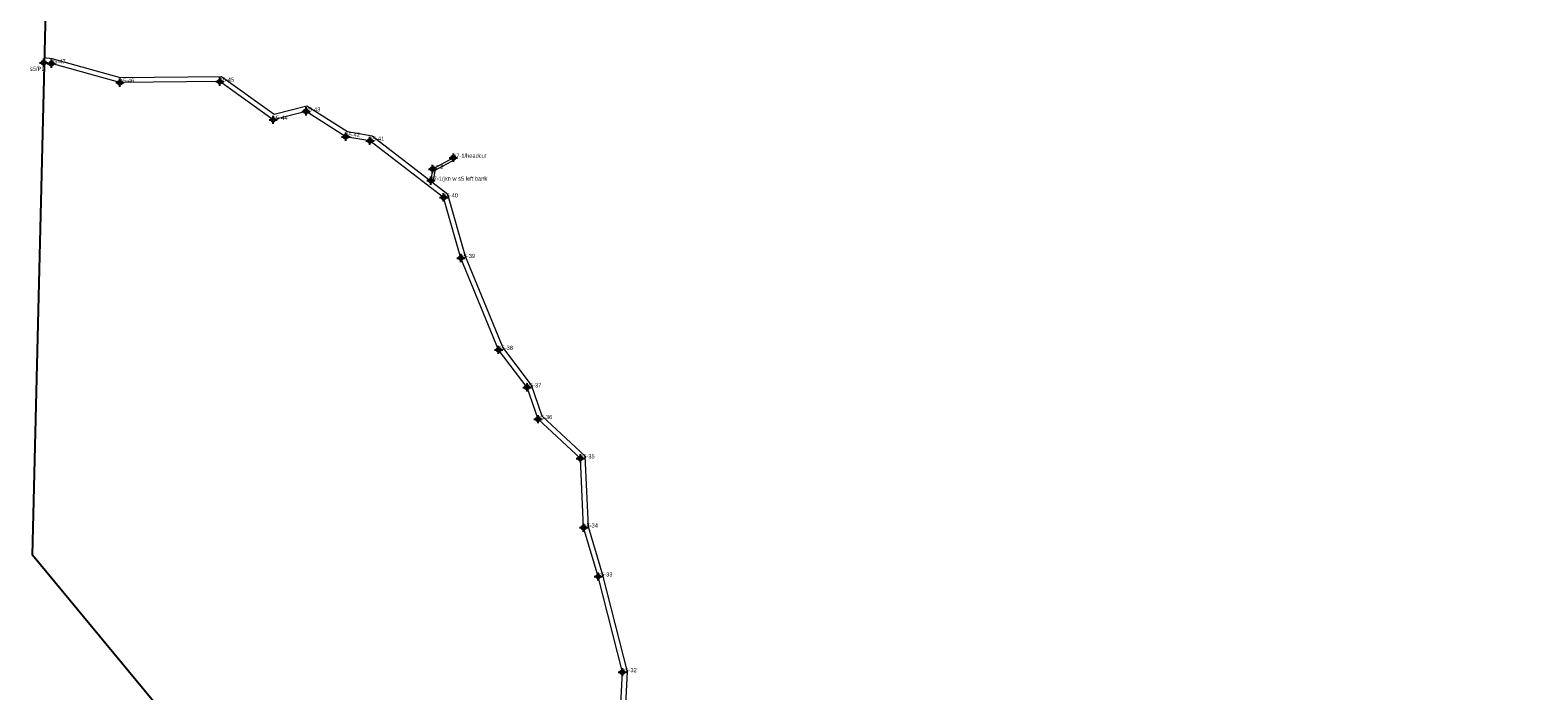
# Model space of a CAD drawing. Extents: x 2003015 to 2008729, y 1133884 to 1140012.
# Tile 2 of 10: x 2003015 to 2004841, y 1135101 to 1135901. Entities that reach past the tile are written whole.
import ezdxf

# ---------------------------------------------------------------- set-up
doc = ezdxf.new("R2010")
doc.units = 0
doc.header["$MEASUREMENT"] = 0
doc.header["$PDMODE"] = 34
doc.header["$PDSIZE"] = 5
doc.layers.add('Non-Wetland Waters (Tributaries)', color=7, linetype='Continuous', lineweight=15, true_color=0x0070ff)
doc.layers.add('POINT_GENERIC', color=1, linetype='Continuous')
doc.layers.add('Project_Inspector_Boundary', color=10, linetype='Continuous')

# ---------------------------------------------------------------- blocks, each defined once
blk = doc.blocks.new('Project Inspector Boundary')
at = {"layer": 'Project_Inspector_Boundary'}
blk.add_lwpolyline([(2005459.2, 1134217.1), (2004063.4, 1133883.8), (2003664.1, 1134481), (2003483.5, 1134703.2), (2003018.3, 1135265.7), (2003053, 1136682.4), (2003108.5, 1136720.6), (2003219.7, 1136276.1), (2003421, 1136324.8), (2003695.4, 1136505.3), (2003705.8, 1136755.3), (2003653.7, 1136901.1), (2003539.1, 1137147.7), (2003750.9, 1137258.8)], dxfattribs=at)
blk = doc.blocks.new('Non-Wetland Waters (Tributaries)')
at = {"layer": 'Non-Wetland Waters (Tributaries)'}
for points in [[(2003729.1, 1135053.7, 0), (2003732.6, 1135124, 0), (2003703.2, 1135239.8, 0), (2003685.6, 1135299, 0), (2003681.7, 1135382.7, 0), (2003630.4, 1135430.2, 0), (2003617.1, 1135468.6, 0), (2003582.7, 1135514.1, 0), (2003536.9, 1135625.2, 0), (2003516.1, 1135698.5, 0), (2003426.9, 1135767, 0), (2003397.5, 1135772, 0), (2003349.5, 1135802.6, 0), (2003309.7, 1135792.4, 0), (2003245.1, 1135838.6, 0), (2003124.2, 1135837.4, 0), (2003041.1, 1135860.5, 0), (2003031.9, 1135861.5, 0)], [(2003735.1, 1135054, 0), (2003738.6, 1135124.6, 0), (2003709, 1135241.4, 0), (2003691.5, 1135300, 0), (2003687.6, 1135385.4, 0), (2003635.5, 1135433.6, 0), (2003622.5, 1135471.5, 0), (2003587.9, 1135517.1, 0), (2003542.6, 1135627.2, 0), (2003521.3, 1135702, 0), (2003429.4, 1135772.7, 0), (2003399.7, 1135777.7, 0), (2003350.5, 1135809.1, 0), (2003310.9, 1135798.9, 0), (2003247, 1135844.6, 0), (2003125, 1135843.4, 0), (2003042.2, 1135866.4, 0), (2003032.1, 1135867.5, 0)], [(2003527.9, 1135746.5, 0), (2003502.6, 1135732.9, 0), (2003500.6, 1135718.8, 0), (2003500.4, 1135718.1, 0)], [(2003529.3, 1135743.9, 0), (2003505.3, 1135731, 0), (2003503.5, 1135718.2, 0), (2003503.2, 1135716, 0)]]:
    blk.add_polyline3d(points, dxfattribs=at)

msp = doc.modelspace()

# ---------------------------------------------------------------- linework, layer by layer
at = {"layer": 'POINT_GENERIC'}
for p in [(2003031.9, 1135861.5), (2003041.1, 1135860.5), (2003245.1, 1135838.6), (2003124.2, 1135837.4), (2003349.5, 1135802.6), (2003309.7, 1135792.4), (2003397.5, 1135772), (2003426.9, 1135767), (2003502.6, 1135732.9), (2003527.9, 1135746.5), (2003500.6, 1135718.8), (2003516.1, 1135698.5), (2003536.9, 1135625.2), (2003582.7, 1135514.1), (2003617.1, 1135468.6), (2003630.4, 1135430.2), (2003681.7, 1135382.7), (2003685.6, 1135299), (2003703.2, 1135239.8), (2003732.6, 1135124)]:
    msp.add_point(p, dxfattribs=at)

# ---------------------------------------------------------------- block references
at = {"linetype": 'Continuous'}
for name in ['Project Inspector Boundary', 'Non-Wetland Waters (Tributaries)']:
    msp.add_blockref(name, (0, 0), dxfattribs=at)

# ---------------------------------------------------------------- texts
at = {"layer": 'POINT_GENERIC'}
for s, p in [('s5-47', (2003041.1, 1135860.5)), ('s5/PL', (2003015.2, 1135851.7)), ('s5-45', (2003245.1, 1135838.6)), ('s5-46', (2003124.2, 1135837.4)), ('s5-43', (2003349.5, 1135802.6)), ('s5-44', (2003309.7, 1135792.4)), ('s5-42', (2003397.5, 1135772)), ('s5-41', (2003426.9, 1135767)), ('s7-1/headcut', (2003527.9, 1135746.5)), ('s7-2', (2003502.6, 1135732.9)), ('s7-1/jxn w s5 left bank', (2003500.6, 1135718.8)), ('s5-40', (2003516.1, 1135698.5)), ('s5-39', (2003536.9, 1135625.2)), ('s5-38', (2003582.7, 1135514.1)), ('s5-37', (2003617.1, 1135468.6)), ('s5-36', (2003630.4, 1135430.2)), ('s5-35', (2003681.7, 1135382.7)), ('s5-34', (2003685.6, 1135299)), ('s5-33', (2003703.2, 1135239.8)), ('s5-32', (2003732.6, 1135124))]:
    msp.add_text(s, height=5, dxfattribs=at).set_placement(p)

doc.saveas('drawing.dxf')
